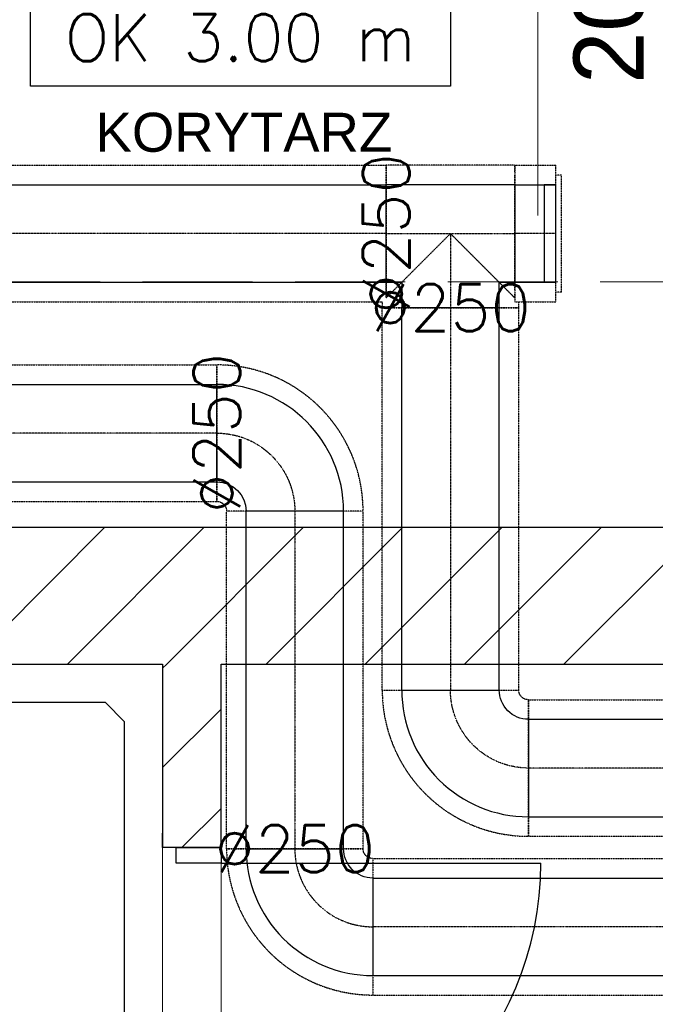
# Model space of a CAD drawing. Header units: millimetres. Extents: x -40063 to 512011, y 350190 to 687060.
# Tile 166 of 256: x 156446 to 158076, y 611286 to 613809. Entities that reach past the tile are written whole.
import ezdxf

# ---------------------------------------------------------------- set-up
doc = ezdxf.new("R2010")
doc.units = ezdxf.units.MM
for name, pattern in [('DASHDOT', [1, 0.5, -0.25, 0, -0.25]), ('DASHED', [0.75, 0.5, -0.25]), ('Krawędzie ukryte', [391.222223, 282.222223, -109])]:
    doc.linetypes.add(name, pattern=pattern)
doc.layers.get('0').update_dxf_attribs({"color": 8})
for name, color, linetype in [('Elementy Modelu - Strefy', 8, 'Continuous'), ('FLUID-N1', 7, 'Continuous'), ('FLUID-N1-120-DIM', 7, 'Continuous'), ('FLUID-N1-INS', 7, 'Continuous'), ('FLUID-N1-SYM', 7, 'Continuous'), ('FLUID-W1', 7, 'Continuous'), ('FLUID-W1-120-DIM', 7, 'Continuous'), ('FLUID-W1-120-INF', 7, 'Continuous'), ('FLUID-W1-INS', 7, 'Continuous'), ('FLUID-W1-SYM', 7, 'Continuous'), ('Konstrukcja - Ściany zew', 8, 'Continuous'), ('Opisy - Teksty', 8, 'Continuous'), ('X_ref', 8, 'Continuous')]:
    doc.layers.add(name, color=color, linetype=linetype)
doc.layers.add('J_skropliny', color=24, linetype='Continuous', lineweight=30)
doc.styles.add('FDBES', font='simplex.shx')
doc.styles.add('GENERATED_STYLE_1', font='arial.ttf')
doc.styles.add('GENERATED_STYLE_2', font='txt')
doc.dimstyles.new('FDBES', dxfattribs={"dimscale": 50, "dimtxt": 4, "dimasz": 2.5, "dimexe": 0.8, "dimexo": 2, "dimgap": 1, "dimtad": 1, "dimdsep": 46, "dimtxsty": 'FDBES', "dimcen": 2.5, "dimclrd": 4, "dimclre": 5, "dimadec": 0, "dimazin": 0, "dimtfac": 1, "dimtmove": 0, "dimatfit": 3, "dimfxl": 1, "dimarcsym": 0})

# ---------------------------------------------------------------- blocks, each defined once
blk = doc.blocks.new('*U14834')
at = {"color": 0, "linetype": 'ByBlock', "lineweight": -2}
for p, q in [((2744.5, 125), (-2744.5, 125)), ((2744.5, -125), (-2744.5, -125))]:
    blk.add_line(p, q, dxfattribs=at)
at = {"color": 1, "linetype": 'Continuous', "lineweight": -2}
for p, q in [((2744.5, 125), (2744.5, 0)), ((2744.5, 0), (2744.5, -125))]:
    blk.add_line(p, q, dxfattribs=at)
at = {"layer": 'FLUID-W1-INS', "color": 1, "linetype": 'DASHED', "lineweight": -3}
for p, q in [((2744.5, 175), (-2744.5, 175)), ((2744.5, 175), (2744.5, 125)), ((2744.5, -125), (2744.5, -175)), ((2744.5, -175), (-2734.6, -175))]:
    blk.add_line(p, q, dxfattribs=at)
at = {"layer": 'FLUID-W1-SYM', "color": 1, "linetype": 'DASHDOT', "lineweight": -3}
blk.add_line((-2744.5, 0), (2744.5, 0), dxfattribs=at)
blk = doc.blocks.new('*U14438')
at = {"color": 0, "linetype": 'ByBlock', "lineweight": -2, "extrusion": (2.61686e-23, 5.61121e-30, -1)}
blk.add_ellipse((162.5, -162.5), major_axis=(-325, 0), ratio=1, start_param=0, end_param=1.570797, dxfattribs=at)
at = {"color": 0, "linetype": 'ByBlock', "lineweight": -2}
blk.add_ellipse((162.5, -162.5), major_axis=(0, 75), ratio=1, start_param=0, end_param=1.570799, dxfattribs=at)
at = {"layer": 'FLUID-W1-INS', "color": 1, "linetype": 'DASHED', "lineweight": -3}
for p, q in [((162.5, -137.5), (162.5, 212.5)), ((137.5, -162.5), (-212.5, -162.5))]:
    blk.add_line(p, q, dxfattribs=at)
at = {"layer": 'FLUID-W1-INS', "color": 1, "linetype": 'DASHED', "lineweight": -3, "extrusion": (2.26795e-23, 4.20006e-30, -1)}
blk.add_ellipse((162.5, -162.5), major_axis=(-375, 0), ratio=1, start_param=0, end_param=1.570797, dxfattribs=at)
at = {"layer": 'FLUID-W1-INS', "color": 1, "linetype": 'DASHED', "lineweight": -3}
blk.add_ellipse((162.5, -162.5), major_axis=(0, 25), ratio=1, start_param=0, end_param=1.570805, dxfattribs=at)
at = {"layer": 'FLUID-W1-SYM', "color": 1, "linetype": 'DASHDOT', "lineweight": -3, "extrusion": (7.12838e-29, 4.15014e-41, -1)}
blk.add_ellipse((162.5, -162.5), major_axis=(-200, 0), ratio=1, start_param=0, end_param=1.570796, dxfattribs=at)
blk = doc.blocks.new('*U14590')
at = {"color": 1, "linetype": 'Continuous', "lineweight": -2}
for p, q in [((-432.5, 125), (-432.5, 0)), ((432.5, 0), (432.5, 125)), ((-432.5, 0), (-432.5, -125)), ((432.5, -125), (432.5, 0))]:
    blk.add_line(p, q, dxfattribs=at)
at = {"color": 0, "linetype": 'ByBlock', "lineweight": -2}
for p, q in [((432.5, 125), (-432.5, 125)), ((432.5, -125), (-432.5, -125))]:
    blk.add_line(p, q, dxfattribs=at)
at = {"layer": 'FLUID-W1-INS', "color": 1, "linetype": 'DASHED', "lineweight": -3}
for p, q in [((-432.5, 175), (-432.5, 125)), ((432.5, 175), (-432.5, 175)), ((432.5, 125), (432.5, 175)), ((-432.5, -125), (-432.5, -175)), ((432.5, -175), (432.5, -125)), ((432.5, -175), (-432.5, -175))]:
    blk.add_line(p, q, dxfattribs=at)
at = {"layer": 'FLUID-W1-SYM', "color": 1, "linetype": 'DASHDOT', "lineweight": -3}
blk.add_line((-432.5, 0), (432.5, 0), dxfattribs=at)
blk = doc.blocks.new('*U14702')
at = {"color": 1, "linetype": 'Continuous', "lineweight": -2}
for p, q in [((-162.5, -162.5), (-160.1, -162.5)), ((-157.7, -162.5), (-153, -162.5)), ((-49.8, -162.5), (-37.5, -162.5)), ((10.3, -162.5), (78, -162.5)), ((81.5, -162.5), (85.1, -162.5)), ((85.1, -162.5), (87.5, -162.5))]:
    blk.add_line(p, q, dxfattribs=at)
at = {"color": 0, "linetype": 'ByBlock', "lineweight": -2}
blk.add_ellipse((162.5, -162.5), major_axis=(0, 325), ratio=1, start_param=0, end_param=1.570796, dxfattribs=at)
at = {"color": 0, "linetype": 'ByBlock', "lineweight": -2, "extrusion": (0, 0, -1)}
blk.add_ellipse((162.5, -162.5), major_axis=(-75, 0), ratio=1, start_param=0, end_param=1.570795, dxfattribs=at)
at = {"layer": 'FLUID-W1-INS', "color": 1, "linetype": 'DASHED', "lineweight": -3}
for p, q in [((162.5, 212.5), (162.5, -137.5)), ((-212.5, -162.5), (-162.5, -162.5)), ((-160.1, -162.5), (-157.7, -162.5)), ((-153, -162.5), (-49.8, -162.5)), ((-37.5, -162.5), (10.3, -162.5)), ((78, -162.5), (81.5, -162.5)), ((87.5, -162.5), (137.5, -162.5))]:
    blk.add_line(p, q, dxfattribs=at)
blk.add_ellipse((162.5, -162.5), major_axis=(0, 375), ratio=1, start_param=0, end_param=1.570796, dxfattribs=at)
at = {"layer": 'FLUID-W1-INS', "color": 1, "linetype": 'DASHED', "lineweight": -3, "extrusion": (0, 0, -1)}
blk.add_ellipse((162.5, -162.5), major_axis=(-25, 0), ratio=1, start_param=0, end_param=1.570792, dxfattribs=at)
at = {"layer": 'FLUID-W1-SYM', "color": 1, "linetype": 'DASHDOT', "lineweight": -3, "extrusion": (0, 0, -1)}
blk.add_ellipse((162.5, -162.5), major_axis=(-200, 0), ratio=1, start_param=0, end_param=1.570796, dxfattribs=at)
blk = doc.blocks.new('*U14676')
at = {"color": 1, "linetype": 'Continuous', "lineweight": -2}
for p, q in [((-1097, 125), (-1097, 0)), ((1097, 0), (1097, 67)), ((-1097, 0), (-1097, -125)), ((1097, -125), (1097, 0))]:
    blk.add_line(p, q, dxfattribs=at)
at = {"color": 0, "linetype": 'ByBlock', "lineweight": -2}
for p, q in [((1097, 125), (-1097, 125)), ((1097, -125), (-1097, -125))]:
    blk.add_line(p, q, dxfattribs=at)
at = {"color": 1, "linetype": 'Continuous', "lineweight": -3}
blk.add_line((1097, 67), (1097, 125), dxfattribs=at)
at = {"layer": 'FLUID-W1-INS', "color": 1, "linetype": 'DASHED', "lineweight": -3}
for p, q in [((-1097, 175), (-1097, 125)), ((1097, 175), (-1097, 175)), ((1097, 171.7), (1097, 175)), ((-1097, -125), (-1097, -175)), ((1097, -175), (1097, -125)), ((1097, -175), (-1097, -175))]:
    blk.add_line(p, q, dxfattribs=at)
at = {"layer": 'FLUID-W1-SYM', "color": 1, "linetype": 'DASHDOT', "lineweight": -3}
for p, q in [((-1097, 0), (1069.5, 0)), ((1069.5, 0), (1097, 0))]:
    blk.add_line(p, q, dxfattribs=at)
blk = doc.blocks.new('*U14867')
at = {"color": 5, "linetype": 'Continuous', "lineweight": -2}
for p, q in [((-507, 0), (-507, 125)), ((507, 125), (507, 0)), ((-507, -125), (-507, 0)), ((507, 0), (507, -125))]:
    blk.add_line(p, q, dxfattribs=at)
at = {"color": 0, "linetype": 'ByBlock', "lineweight": -2}
for p, q in [((507, 125), (-507, 125)), ((507, -125), (-507, -125))]:
    blk.add_line(p, q, dxfattribs=at)
at = {"layer": 'FLUID-N1-INS', "color": 5, "linetype": 'DASHED', "lineweight": -3}
for p, q in [((-507, 125), (-507, 175)), ((507, 175), (-507, 175)), ((507, 175), (507, 125)), ((-507, -164.9), (-507, -125)), ((507, -125), (507, -175)), ((507, -175), (-496.9, -175))]:
    blk.add_line(p, q, dxfattribs=at)
at = {"layer": 'FLUID-N1-SYM', "color": 5, "linetype": 'DASHDOT', "lineweight": -3}
for q in [(507, 0), (-496.9, 0)]:
    blk.add_line((-507, 0), q, dxfattribs=at)
blk = doc.blocks.new('*U14868')
at = {"color": 5, "linetype": 'Continuous', "lineweight": -2}
for p, q in [((-490, 125), (-490, 0)), ((490, 0), (490, 125)), ((-490, 0), (-490, -125)), ((490, -125), (490, 0))]:
    blk.add_line(p, q, dxfattribs=at)
at = {"color": 0, "linetype": 'ByBlock', "lineweight": -2}
for p, q in [((490, 125), (-490, 125)), ((490, -125), (-490, -125))]:
    blk.add_line(p, q, dxfattribs=at)
at = {"layer": 'FLUID-N1-INS', "color": 5, "linetype": 'DASHED', "lineweight": -3}
for p, q in [((-490, 175), (-490, 125)), ((490, 175), (-490, 175)), ((490, 125), (490, 175)), ((-490, -125), (-490, -175)), ((490, -175), (490, -125)), ((490, -175), (-490, -175))]:
    blk.add_line(p, q, dxfattribs=at)
at = {"layer": 'FLUID-N1-SYM', "color": 5, "linetype": 'DASHDOT', "lineweight": -3}
blk.add_line((-490, 0), (490, 0), dxfattribs=at)
blk = doc.blocks.new('*U14587')
at = {"color": 0, "linetype": 'ByBlock', "lineweight": -2}
blk.add_ellipse((162.5, -162.5), major_axis=(0, 325), ratio=1, start_param=0, end_param=1.570797, dxfattribs=at)
at = {"color": 0, "linetype": 'ByBlock', "lineweight": -2, "extrusion": (0, 0, -1)}
blk.add_ellipse((162.5, -162.5), major_axis=(-75, 0), ratio=1, start_param=0, end_param=1.5708, dxfattribs=at)
at = {"layer": 'FLUID-N1-INS', "color": 5, "linetype": 'DASHED', "lineweight": -3}
for p, q in [((162.5, 212.5), (162.5, -137.5)), ((-212.5, -162.5), (137.5, -162.5))]:
    blk.add_line(p, q, dxfattribs=at)
blk.add_ellipse((162.5, -162.5), major_axis=(0, 375), ratio=1, start_param=0, end_param=1.570797, dxfattribs=at)
at = {"layer": 'FLUID-N1-INS', "color": 5, "linetype": 'DASHED', "lineweight": -3, "extrusion": (0, 0, -1)}
blk.add_ellipse((162.5, -162.5), major_axis=(-25, 0), ratio=1, start_param=0, end_param=1.570806, dxfattribs=at)
at = {"layer": 'FLUID-N1-SYM', "color": 5, "linetype": 'DASHDOT', "lineweight": -3, "extrusion": (0, 0, -1)}
blk.add_ellipse((162.5, -162.5), major_axis=(-200, 0), ratio=1, start_param=0, end_param=1.570796, dxfattribs=at)
blk = doc.blocks.new('*U14644')
at = {"color": 0, "linetype": 'ByBlock', "lineweight": -2}
for p, q in [((3000, 125), (-3000, 125)), ((3000, -125), (-3000, -125))]:
    blk.add_line(p, q, dxfattribs=at)
at = {"color": 5, "linetype": 'Continuous', "lineweight": -2}
for p, q in [((3000, 125), (3000, 0)), ((3000, 0), (3000, -125))]:
    blk.add_line(p, q, dxfattribs=at)
at = {"layer": 'FLUID-N1-INS', "color": 5, "linetype": 'DASHED', "lineweight": -3}
for p, q in [((3000, 175), (-3000, 175)), ((3000, 175), (3000, 125)), ((3000, -125), (3000, -175)), ((3000, -175), (-3000, -175))]:
    blk.add_line(p, q, dxfattribs=at)
at = {"layer": 'FLUID-N1-SYM', "color": 5, "linetype": 'DASHDOT', "lineweight": -3}
blk.add_line((-3000, 0), (3000, 0), dxfattribs=at)
blk = doc.blocks.new('fdgdfg')
at = {"layer": 'Elementy Modelu - Strefy', "linetype": 'Continuous', "lineweight": 0}
for p, q in [((-197980.3, 456119.9), (-184960.3, 456119.9)), ((-186870.3, 455769.9), (-192420.3, 455769.9)), ((-186870.3, 447699.9), (-186870.3, 455769.9)), ((-186720.3, 455769.9), (-186720.3, 447699.9)), ((-181300.3, 455769.9), (-186720.3, 455769.9))]:
    blk.add_line(p, q, dxfattribs=at)
at = {"layer": 'Konstrukcja - Ściany zew', "color": 8, "linetype": 'Continuous', "lineweight": 13}
blk.add_line((-185908.3, 458537.6), (-185908.3, 456919.9), dxfattribs=at)
at = {"layer": 'Konstrukcja - Ściany zew', "linetype": 'Krawędzie ukryte', "lineweight": 15}
blk.add_line((-179206.3, 456749.9), (-189689.2, 456749.9), dxfattribs=at)
at = {"layer": 'Konstrukcja - Ściany zew', "linetype": 'Continuous'}
for p, q in [((-184960.3, 456119.9), (-187510.3, 456119.9)), ((-187368.9, 455769.9), (-187018.9, 456119.9)), ((-187114.3, 455769.9), (-186764.3, 456119.9)), ((-186859.8, 455769.9), (-186509.8, 456119.9)), ((-186605.2, 455769.9), (-186255.2, 456119.9)), ((-186350.7, 455769.9), (-186000.7, 456119.9)), ((-186096.1, 455769.9), (-185746.1, 456119.9)), ((-185841.6, 455769.9), (-185491.6, 456119.9)), ((-187510.3, 455769.9), (-186870.3, 455769.9)), ((-186870.3, 455759.4), (-186859.8, 455769.9)), ((-186870.3, 455769.9), (-186870.3, 455299.9)), ((-186720.3, 455769.9), (-181300.3, 455769.9)), ((-186720.3, 455299.9), (-186720.3, 455769.9)), ((-186870.3, 455504.9), (-186720.3, 455654.9)), ((-186820.7, 455299.9), (-186720.3, 455400.3)), ((-186870.3, 455299.9), (-186870.3, 455336.9)), ((-186870.3, 455299.9), (-186870.3, 455336.9)), ((-186720.3, 455299.9), (-186720.3, 455336.9)), ((-186720.3, 455299.9), (-186720.3, 455336.9)), ((-186835.3, 455299.9), (-186870.3, 455299.9)), ((-186835.3, 455299.9), (-186870.3, 455299.9)), ((-186720.3, 455299.9), (-186835.3, 455299.9)), ((-186835.3, 455259.9), (-186835.3, 455299.9)), ((-186835.3, 455299.9), (-186720.3, 455299.9)), ((-186720.3, 455299.9), (-186835.3, 455299.9)), ((-186720.3, 455299.9), (-186720.3, 455259.9)), ((-186720.3, 455259.9), (-186835.3, 455259.9)), ((-186720.3, 455259.9), (-185900.3, 455259.9))]:
    blk.add_line(p, q, dxfattribs=at)
blk.add_arc((-186720.3, 455259.9), 820, 270, 0, dxfattribs=at)
at = {"layer": 'Konstrukcja - Ściany zew', "color": 8, "lineweight": 13, "style": 'GENERATED_STYLE_2'}
blk.add_text('200', height=180, rotation=90, dxfattribs=at).set_placement((-185636.8, 457257.4))
at = {"layer": 'Opisy - Teksty', "color": 8, "linetype": 'Continuous', "style": 'GENERATED_STYLE_1'}
blk.add_text('KORYTARZ', height=100, dxfattribs=at).set_placement((-187042.2, 457083.4))
blk = doc.blocks.new('*U14865')
at = {"color": 0, "linetype": 'ByBlock', "lineweight": -2}
for p, q in [((-125, 125), (-125, 190)), ((125, 190), (125, 125)), ((-165, 125), (-125, 125)), ((125, 125), (165, 125)), ((165, -125), (-165, -125))]:
    blk.add_line(p, q, dxfattribs=at)
at = {"layer": 'FLUID-N1-INS', "color": 5, "linetype": 'DASHED', "lineweight": -3}
for p, q in [((-175, 175), (-175, 190)), ((-175, 190), (175, 190)), ((175, 190), (175, 175)), ((-165, -175), (-165, 165)), ((0, 0), (-165, 165)), ((165, 165), (0, 0)), ((165, 165), (165, 158.1)), ((165, 156.9), (165, 155.1)), ((165, 144.2), (165, -149.8)), ((165, -175), (-165, -175)), ((165, -158.5), (165, -166.8)), ((165, -169), (165, -172.3)), ((165, -173.3), (165, -174.2)), ((165, -174.3), (165, -174.8)), ((165, -174.8), (165, -175))]:
    blk.add_line(p, q, dxfattribs=at)
at = {"layer": 'FLUID-N1-SYM', "color": 5, "linetype": 'DASHDOT', "lineweight": -3}
for p, q in [((0, 0), (0, 190)), ((-165, 0), (165, 0)), ((-165, 0), (-164.9, 0))]:
    blk.add_line(p, q, dxfattribs=at)
blk = doc.blocks.new('*U14872')
at = {"color": 5, "linetype": 'Continuous', "lineweight": -2}
for p, q in [((-52.5, 0), (-52.5, 125)), ((52.5, 125), (52.5, 0)), ((-52.5, -125), (-52.5, 0)), ((52.5, 0), (52.5, -125))]:
    blk.add_line(p, q, dxfattribs=at)
at = {"color": 0, "linetype": 'ByBlock', "lineweight": -2}
for p, q in [((52.5, 125), (-52.5, 125)), ((52.5, -125), (-52.5, -125))]:
    blk.add_line(p, q, dxfattribs=at)
at = {"layer": 'FLUID-N1-INS', "color": 5, "linetype": 'DASHED', "lineweight": -3}
for p, q in [((-52.5, 125), (-52.5, 175)), ((52.5, 175), (-52.5, 175)), ((52.5, 175), (52.5, 125)), ((-52.5, -175), (-52.5, -125)), ((52.5, -125), (52.5, -175)), ((52.5, -175), (-52.5, -175))]:
    blk.add_line(p, q, dxfattribs=at)
at = {"layer": 'FLUID-N1-SYM', "color": 5, "linetype": 'DASHDOT', "lineweight": -3}
for p in [(-52.5, 0), (42.5, 0)]:
    blk.add_line(p, (52.5, 0), dxfattribs=at)
blk = doc.blocks.new('*U14871')
at = {"color": 5, "linetype": 'Continuous', "lineweight": -2}
for p, q in [((-30, 125), (-30, 124.8)), ((-30, 124.8), (-30, 0)), ((-30, 0), (-30, -124.8)), ((-30, -124.8), (-30, -125))]:
    blk.add_line(p, q, dxfattribs=at)
at = {"color": 0, "linetype": 'ByBlock', "lineweight": -2}
for p, q in [((0, 125), (-30, 125)), ((0, -125), (-30, -125))]:
    blk.add_line(p, q, dxfattribs=at)
at = {"layer": 'FLUID-N1-INS', "color": 5, "linetype": 'DASHED', "lineweight": -3}
for p, q in [((15, 150), (0, 150)), ((15, 0), (15, 150)), ((15, -150), (15, 0)), ((15, -150), (0, -150))]:
    blk.add_line(p, q, dxfattribs=at)
blk = doc.blocks.new('*U14374')
at = {"color": 7, "lineweight": -2}
blk.add_lwpolyline([(-47.2, -389.7), (1029.4, -389.7), (1029.4, -637.7), (-47.2, -637.7)], close=True, dxfattribs=at)
at = {"color": 7, "insert": (491.1, -513.7), "char_height": 120, "attachment_point": 5, "line_spacing_factor": 1.1, "style": 'FDBES'}
blk.add_mtext('OK 3.00 m', dxfattribs=at)
at = {"color": 7}
blk.add_leader([(0, 0), (372.5, -389.7)], dimstyle='FDBES', override={"dimscale": 30, "dimclrd": 7, "dimclre": 7}, dxfattribs=at)

msp = doc.modelspace()

# ---------------------------------------------------------------- linework, layer by layer
at = {"layer": 'J_skropliny'}
for p, q in [((150969.83906, 612059.98392, 1145.05059), (156665.19818, 612059.98392, 9.77438)), ((156714.23349, 612009.98392), (156665.19818, 612059.98392, 9.77438)), ((156714.23349, 611211.35327), (156714.23349, 612009.98392))]:
    msp.add_line(p, q, dxfattribs=at)

# ---------------------------------------------------------------- block references
at = {"layer": 'FLUID-N1', "color": 5, "linetype": 'Continuous', "extrusion": (-1.22465e-16, 0, -1)}
for name, p in [('*U14867', (-156878.44145, 613261.35083, -2935)), ('*U14872', (-157767.83395, 613261.35083, -2935)), ('*U14644', (-160750.33395, 611891.35083, -2935))]:
    msp.add_blockref(name, p, dxfattribs=at)
at = {"layer": 'FLUID-N1', "color": 5, "linetype": 'Continuous', "extrusion": (0, 1.22465e-16, -1), "rotation": 180}
msp.add_blockref('*U14865', (-157550.33395, 613261.35083, -2935), dxfattribs=at)
at = {"layer": 'FLUID-N1', "color": 5, "linetype": 'Continuous'}
msp.add_blockref('*U14871', (157820.33395, 613261.35083, 2935), dxfattribs=at)
for name, p, rotation in [('*U14868', (157550.33395, 612581.35083, 2935), 270), ('*U14587', (157587.83395, 611928.85083, 2935), 90)]:
    msp.add_blockref(name, p, dxfattribs=dict(at, rotation=rotation))
at = {"layer": 'FLUID-W1', "color": 1, "linetype": 'Continuous'}
for name, p, rotation in [('*U14676', (155854.27864, 612749.807, 2935), 179.9951611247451), ('*U14702', (157113.77969, 612712.20063, 2935), 269.9951611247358), ('*U14590', (157151.26597, 612117.10625, 2935), 270)]:
    msp.add_blockref(name, p, dxfattribs=dict(at, rotation=rotation))
at = {"layer": 'FLUID-W1', "color": 1, "linetype": 'Continuous', "extrusion": (0, -1.22465e-16, -1), "rotation": 180}
msp.add_blockref('*U14438', (-157188.76597, 611522.01504, -2935), dxfattribs=at)
at = {"layer": 'FLUID-W1', "color": 1, "linetype": 'Continuous', "extrusion": (-1.22465e-16, 0, -1)}
msp.add_blockref('*U14834', (-160095.81725, 611484.51504, -2935), dxfattribs=at)
at = {"layer": 'FLUID-W1-120-INF', "linetype": 'ByBlock'}
msp.add_blockref('*U14374', (156520.68408, 614277.11904, 2997.5), dxfattribs=at)
at = {"layer": 'X_ref'}
msp.add_blockref('fdgdfg', (343682.59614, 156387.58931), dxfattribs=at)

# ---------------------------------------------------------------- texts
at = {"layer": 'FLUID-N1-120-DIM', "color": 7, "insert": (157385.44145, 613261.35083, 2935), "char_height": 120, "attachment_point": 5, "rotation": 90, "style": 'FDBES'}
msp.add_mtext('∅250\\P', dxfattribs=at)
at = {"layer": 'FLUID-N1-120-DIM', "color": 7, "insert": (157550.33395, 613071.35083, 2935), "char_height": 120, "attachment_point": 5, "style": 'FDBES'}
msp.add_mtext('∅250\\P', dxfattribs=at)
at = {"layer": 'FLUID-W1-120-DIM', "color": 7, "insert": (156951.27864, 612749.71435, 2935), "char_height": 120, "attachment_point": 5, "rotation": 89.99516112, "style": 'FDBES'}
msp.add_mtext('∅250\\P', dxfattribs=at)
at = {"layer": 'FLUID-W1-120-DIM', "color": 7, "insert": (157151.26597, 611684.60625, 2935), "char_height": 120, "attachment_point": 5, "style": 'FDBES'}
msp.add_mtext('∅250\\P', dxfattribs=at)

doc.saveas('drawing.dxf')
